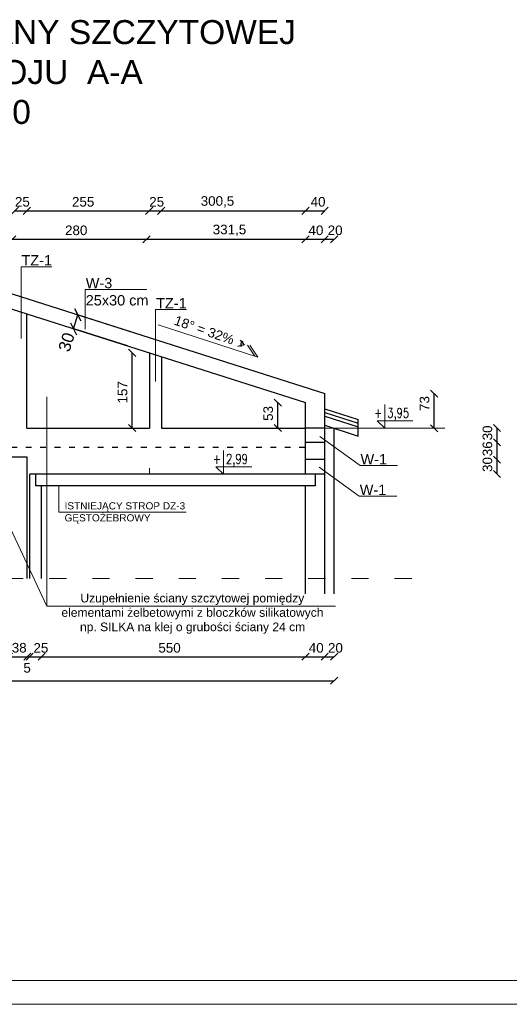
# Model space of a CAD drawing. Header units: millimetres. Extents: x 6528 to 149658, y 3342 to 12852.
# Tile 116 of 122: x 87123 to 88144, y 6029 to 8084. Entities that reach past the tile are written whole.
import ezdxf

# ---------------------------------------------------------------- set-up
doc = ezdxf.new("R2010")
doc.units = ezdxf.units.MM
doc.linetypes.add('ACAD_ISO03W100', pattern=[30, 12, -18])
doc.layers.add('&_opisy_100', color=51, linetype='Continuous', lineweight=20)
doc.layers.add('R-TAB', color=1, linetype='Continuous')
doc.styles.add('Romans', font='romans.shx', dxfattribs={"width": 0.75})
doc.styles.get("Standard").update_dxf_attribs({"font": 'arial.ttf'})
doc.dimstyles.new('ISO-25', dxfattribs={"dimtxt": 2.5, "dimasz": 2.5, "dimexe": 1.25, "dimexo": 0.625, "dimtad": 1, "dimtxsty": 'Standard', "dimcen": 2.5, "dimadec": 0, "dimazin": 0, "dimtfac": 1, "dimtmove": 0, "dimatfit": 3, "dimfxl": 1, "dimarcsym": 0})

# ---------------------------------------------------------------- blocks, each defined once
blk = doc.blocks.new('_Oblique')
at = {"color": 0, "linetype": 'ByBlock', "lineweight": -2}
blk.add_line((-0.5, -0.5), (0.5, 0.5), dxfattribs=at)
blk = doc.blocks.new('*D3194')
at = {"color": 0, "lineweight": -2, "transparency": 16777216}
blk.add_line((88118.2, 7201.9), (88118.2, 7231.9), dxfattribs=at)
at = {"layer": 'Defpoints', "color": 0, "transparency": 16777216}
for p in [(87758.8, 7231.9), (88118.2, 7231.9), (87758.8, 7201.9)]:
    blk.add_point(p, dxfattribs=at)
at = {"color": 0, "lineweight": -2, "transparency": 16777216, "xscale": 15, "yscale": 15, "zscale": 15}
for p, rotation in [((88118.2, 7231.9), 90), ((88118.2, 7201.9), 270)]:
    blk.add_blockref('_Oblique', p, dxfattribs=dict(at, rotation=rotation))
at = {"color": 0, "lineweight": 20, "transparency": 16777216, "insert": (88098.2, 7221.7), "char_height": 20, "attachment_point": 5, "rotation": 90}
blk.add_mtext('30', dxfattribs=at)
blk = doc.blocks.new('*D3195')
at = {"color": 0, "lineweight": -2, "transparency": 16777216}
blk.add_line((88118.2, 7165.9), (88118.2, 7201.9), dxfattribs=at)
at = {"layer": 'Defpoints', "color": 0, "transparency": 16777216}
for p in [(87758.8, 7201.9), (88118.2, 7201.9), (87758.8, 7165.9)]:
    blk.add_point(p, dxfattribs=at)
at = {"color": 0, "lineweight": -2, "transparency": 16777216, "xscale": 15, "yscale": 15, "zscale": 15}
for p, rotation in [((88118.2, 7201.9), 90), ((88118.2, 7165.9), 270)]:
    blk.add_blockref('_Oblique', p, dxfattribs=dict(at, rotation=rotation))
at = {"color": 0, "lineweight": 20, "transparency": 16777216, "insert": (88098.2, 7188.5), "char_height": 20, "attachment_point": 5, "rotation": 90}
blk.add_mtext('36', dxfattribs=at)
blk = doc.blocks.new('*D3196')
at = {"color": 0, "lineweight": -2, "transparency": 16777216}
blk.add_line((88118.2, 7135.9), (88118.2, 7165.9), dxfattribs=at)
at = {"layer": 'Defpoints', "color": 0, "transparency": 16777216}
for p in [(87758.8, 7165.9), (88118.2, 7165.9), (87758.8, 7135.9)]:
    blk.add_point(p, dxfattribs=at)
at = {"color": 0, "lineweight": -2, "transparency": 16777216, "xscale": 15, "yscale": 15, "zscale": 15}
for p, rotation in [((88118.2, 7165.9), 90), ((88118.2, 7135.9), 270)]:
    blk.add_blockref('_Oblique', p, dxfattribs=dict(at, rotation=rotation))
at = {"color": 0, "lineweight": 20, "transparency": 16777216, "insert": (88098.2, 7155.7), "char_height": 20, "attachment_point": 5, "rotation": 90}
blk.add_mtext('30', dxfattribs=at)
blk = doc.blocks.new('*D3150')
at = {"color": 0, "lineweight": -2, "transparency": 16777216}
blk.add_line((87107.3, 7625.7), (87387.3, 7625.7), dxfattribs=at)
at = {"layer": 'Defpoints', "color": 0, "transparency": 16777216}
for p in [(87387.3, 7625.7), (87107.3, 7515.4), (87387.3, 7515.4)]:
    blk.add_point(p, dxfattribs=at)
at = {"color": 0, "lineweight": -2, "transparency": 16777216, "xscale": 15, "yscale": 15, "zscale": 15, "rotation": 180}
blk.add_blockref('_Oblique', (87107.3, 7625.7), dxfattribs=at)
at = {"color": 0, "lineweight": -2, "transparency": 16777216, "xscale": 15, "yscale": 15, "zscale": 15}
blk.add_blockref('_Oblique', (87387.3, 7625.7), dxfattribs=at)
at = {"color": 0, "lineweight": 20, "transparency": 16777216, "insert": (87240.8, 7644.4), "char_height": 20, "attachment_point": 5}
blk.add_mtext('280', dxfattribs=at)
blk = doc.blocks.new('*D3151')
at = {"color": 0, "lineweight": -2, "transparency": 16777216}
blk.add_line((87387.3, 7625.7), (87718.8, 7625.7), dxfattribs=at)
at = {"layer": 'Defpoints', "color": 0, "transparency": 16777216}
for p in [(87718.8, 7625.7), (87387.3, 7515.4), (87718.8, 7274.5)]:
    blk.add_point(p, dxfattribs=at)
at = {"color": 0, "lineweight": -2, "transparency": 16777216, "xscale": 15, "yscale": 15, "zscale": 15, "rotation": 180}
blk.add_blockref('_Oblique', (87387.3, 7625.7), dxfattribs=at)
at = {"color": 0, "lineweight": -2, "transparency": 16777216, "xscale": 15, "yscale": 15, "zscale": 15}
blk.add_blockref('_Oblique', (87718.8, 7625.7), dxfattribs=at)
at = {"color": 0, "lineweight": 20, "transparency": 16777216, "insert": (87560.4, 7644.4), "char_height": 20, "attachment_point": 5}
blk.add_mtext('331,5', dxfattribs=at)
blk = doc.blocks.new('*D3152')
at = {"color": 0, "lineweight": -2, "transparency": 16777216}
blk.add_line((87718.8, 7625.7), (87758.8, 7625.7), dxfattribs=at)
at = {"layer": 'Defpoints', "color": 0, "transparency": 16777216}
for p in [(87758.8, 7625.7), (87718.8, 7274.5), (87758.8, 7274.5)]:
    blk.add_point(p, dxfattribs=at)
at = {"color": 0, "lineweight": -2, "transparency": 16777216, "xscale": 15, "yscale": 15, "zscale": 15, "rotation": 180}
blk.add_blockref('_Oblique', (87718.8, 7625.7), dxfattribs=at)
at = {"color": 0, "lineweight": -2, "transparency": 16777216, "xscale": 15, "yscale": 15, "zscale": 15}
blk.add_blockref('_Oblique', (87758.8, 7625.7), dxfattribs=at)
at = {"color": 0, "lineweight": 20, "transparency": 16777216, "insert": (87740.6, 7644.4), "char_height": 20, "attachment_point": 5}
blk.add_mtext('40', dxfattribs=at)
blk = doc.blocks.new('*D3153')
at = {"color": 0, "lineweight": -2, "transparency": 16777216}
blk.add_line((87758.8, 7625.7), (87778.8, 7625.7), dxfattribs=at)
at = {"layer": 'Defpoints', "color": 0, "transparency": 16777216}
for p in [(87778.8, 7625.7), (87758.8, 7274.5), (87778.8, 7273.8)]:
    blk.add_point(p, dxfattribs=at)
at = {"color": 0, "lineweight": -2, "transparency": 16777216, "xscale": 15, "yscale": 15, "zscale": 15, "rotation": 180}
blk.add_blockref('_Oblique', (87758.8, 7625.7), dxfattribs=at)
at = {"color": 0, "lineweight": -2, "transparency": 16777216, "xscale": 15, "yscale": 15, "zscale": 15}
blk.add_blockref('_Oblique', (87778.8, 7625.7), dxfattribs=at)
at = {"color": 0, "lineweight": 20, "transparency": 16777216, "insert": (87780.6, 7644.4), "char_height": 20, "attachment_point": 5}
blk.add_mtext('20', dxfattribs=at)
blk = doc.blocks.new('*D3159')
at = {"color": 0, "lineweight": -2, "transparency": 16777216}
blk.add_line((87100.8, 6754.5), (87138.8, 6754.5), dxfattribs=at)
at = {"layer": 'Defpoints', "color": 0, "transparency": 16777216}
for p in [(87100.8, 6882.1), (87138.8, 6882.1), (87138.8, 6754.5)]:
    blk.add_point(p, dxfattribs=at)
at = {"color": 0, "lineweight": -2, "transparency": 16777216, "xscale": 15, "yscale": 15, "zscale": 15, "rotation": 180}
blk.add_blockref('_Oblique', (87100.8, 6754.5), dxfattribs=at)
at = {"color": 0, "lineweight": -2, "transparency": 16777216, "xscale": 15, "yscale": 15, "zscale": 15}
blk.add_blockref('_Oblique', (87138.8, 6754.5), dxfattribs=at)
at = {"color": 0, "lineweight": 20, "transparency": 16777216, "insert": (87122, 6773.2), "char_height": 20, "attachment_point": 5}
blk.add_mtext('38', dxfattribs=at)
blk = doc.blocks.new('*D3160')
at = {"color": 0, "lineweight": -2, "transparency": 16777216}
blk.add_line((87138.8, 6754.5), (87143.8, 6754.5), dxfattribs=at)
at = {"layer": 'Defpoints', "color": 0, "transparency": 16777216}
for p in [(87138.8, 6882.1), (87143.8, 6882.1), (87143.8, 6754.5)]:
    blk.add_point(p, dxfattribs=at)
at = {"color": 0, "lineweight": -2, "transparency": 16777216, "xscale": 15, "yscale": 15, "zscale": 15, "rotation": 180}
blk.add_blockref('_Oblique', (87138.8, 6754.5), dxfattribs=at)
at = {"color": 0, "lineweight": -2, "transparency": 16777216, "xscale": 15, "yscale": 15, "zscale": 15}
blk.add_blockref('_Oblique', (87143.8, 6754.5), dxfattribs=at)
at = {"color": 0, "lineweight": 20, "transparency": 16777216, "insert": (87138.5, 6731.1), "char_height": 20, "attachment_point": 5}
blk.add_mtext('5', dxfattribs=at)
blk = doc.blocks.new('*D3161')
at = {"color": 0, "lineweight": -2, "transparency": 16777216}
blk.add_line((87143.8, 6754.5), (87168.8, 6754.5), dxfattribs=at)
at = {"layer": 'Defpoints', "color": 0, "transparency": 16777216}
for p in [(87143.8, 6882.1), (87168.8, 6882.1), (87168.8, 6754.5)]:
    blk.add_point(p, dxfattribs=at)
at = {"color": 0, "lineweight": -2, "transparency": 16777216, "xscale": 15, "yscale": 15, "zscale": 15, "rotation": 180}
blk.add_blockref('_Oblique', (87143.8, 6754.5), dxfattribs=at)
at = {"color": 0, "lineweight": -2, "transparency": 16777216, "xscale": 15, "yscale": 15, "zscale": 15}
blk.add_blockref('_Oblique', (87168.8, 6754.5), dxfattribs=at)
at = {"color": 0, "lineweight": 20, "transparency": 16777216, "insert": (87167.2, 6772.9), "char_height": 20, "attachment_point": 5}
blk.add_mtext('25', dxfattribs=at)
blk = doc.blocks.new('*D3162')
at = {"color": 0, "lineweight": -2, "transparency": 16777216}
blk.add_line((87168.8, 6754.5), (87718.8, 6754.5), dxfattribs=at)
at = {"layer": 'Defpoints', "color": 0, "transparency": 16777216}
for p in [(87168.8, 6882.1), (87718.8, 6882.1), (87718.8, 6754.5)]:
    blk.add_point(p, dxfattribs=at)
at = {"color": 0, "lineweight": -2, "transparency": 16777216, "xscale": 15, "yscale": 15, "zscale": 15, "rotation": 180}
blk.add_blockref('_Oblique', (87168.8, 6754.5), dxfattribs=at)
at = {"color": 0, "lineweight": -2, "transparency": 16777216, "xscale": 15, "yscale": 15, "zscale": 15}
blk.add_blockref('_Oblique', (87718.8, 6754.5), dxfattribs=at)
at = {"color": 0, "lineweight": 20, "transparency": 16777216, "insert": (87435.4, 6772.9), "char_height": 20, "attachment_point": 5}
blk.add_mtext('550', dxfattribs=at)
blk = doc.blocks.new('*D3163')
at = {"color": 0, "lineweight": -2, "transparency": 16777216}
blk.add_line((87718.8, 6754.5), (87758.8, 6754.5), dxfattribs=at)
at = {"layer": 'Defpoints', "color": 0, "transparency": 16777216}
for p in [(87718.8, 6882.1), (87758.8, 6882.1), (87758.8, 6754.5)]:
    blk.add_point(p, dxfattribs=at)
at = {"color": 0, "lineweight": -2, "transparency": 16777216, "xscale": 15, "yscale": 15, "zscale": 15, "rotation": 180}
blk.add_blockref('_Oblique', (87718.8, 6754.5), dxfattribs=at)
at = {"color": 0, "lineweight": -2, "transparency": 16777216, "xscale": 15, "yscale": 15, "zscale": 15}
blk.add_blockref('_Oblique', (87758.8, 6754.5), dxfattribs=at)
at = {"color": 0, "lineweight": 20, "transparency": 16777216, "insert": (87741.2, 6772.9), "char_height": 20, "attachment_point": 5}
blk.add_mtext('40', dxfattribs=at)
blk = doc.blocks.new('*D3164')
at = {"color": 0, "lineweight": -2, "transparency": 16777216}
blk.add_line((87758.8, 6754.5), (87778.8, 6754.5), dxfattribs=at)
at = {"layer": 'Defpoints', "color": 0, "transparency": 16777216}
for p in [(87758.8, 6882.1), (87778.8, 6882.1), (87778.8, 6754.5)]:
    blk.add_point(p, dxfattribs=at)
at = {"color": 0, "lineweight": -2, "transparency": 16777216, "xscale": 15, "yscale": 15, "zscale": 15, "rotation": 180}
blk.add_blockref('_Oblique', (87758.8, 6754.5), dxfattribs=at)
at = {"color": 0, "lineweight": -2, "transparency": 16777216, "xscale": 15, "yscale": 15, "zscale": 15}
blk.add_blockref('_Oblique', (87778.8, 6754.5), dxfattribs=at)
at = {"color": 0, "lineweight": 20, "transparency": 16777216, "insert": (87781.2, 6772.9), "char_height": 20, "attachment_point": 5}
blk.add_mtext('20', dxfattribs=at)
blk = doc.blocks.new('*D3165')
at = {"color": 0, "lineweight": -2, "transparency": 16777216}
blk.add_line((86175.8, 6704.5), (87778.8, 6704.5), dxfattribs=at)
at = {"layer": 'Defpoints', "color": 0, "transparency": 16777216}
for p in [(86175.8, 6882.1), (87778.8, 6882.1), (87778.8, 6704.5)]:
    blk.add_point(p, dxfattribs=at)
at = {"color": 0, "lineweight": -2, "transparency": 16777216, "xscale": 15, "yscale": 15, "zscale": 15, "rotation": 180}
blk.add_blockref('_Oblique', (86175.8, 6704.5), dxfattribs=at)
at = {"color": 0, "lineweight": -2, "transparency": 16777216, "xscale": 15, "yscale": 15, "zscale": 15}
blk.add_blockref('_Oblique', (87778.8, 6704.5), dxfattribs=at)
at = {"color": 0, "lineweight": 20, "transparency": 16777216, "insert": (86994.6, 6722.9), "char_height": 20, "attachment_point": 5}
blk.add_mtext('1603', dxfattribs=at)
blk = doc.blocks.new('*D3172')
at = {"color": 0, "lineweight": -2, "transparency": 16777216}
blk.add_line((87112.9, 7685.3), (87137.9, 7685.3), dxfattribs=at)
at = {"layer": 'Defpoints', "color": 0, "transparency": 16777216}
for p in [(87137.9, 7685.3), (87112.9, 7380.8), (87137.9, 7388.8)]:
    blk.add_point(p, dxfattribs=at)
at = {"color": 0, "lineweight": -2, "transparency": 16777216, "xscale": 15, "yscale": 15, "zscale": 15, "rotation": 180}
blk.add_blockref('_Oblique', (87112.9, 7685.3), dxfattribs=at)
at = {"color": 0, "lineweight": -2, "transparency": 16777216, "xscale": 15, "yscale": 15, "zscale": 15}
blk.add_blockref('_Oblique', (87137.9, 7685.3), dxfattribs=at)
at = {"color": 0, "lineweight": 20, "transparency": 16777216, "insert": (87128.6, 7703.9), "char_height": 20, "attachment_point": 5}
blk.add_mtext('25', dxfattribs=at)
blk = doc.blocks.new('*D3173')
at = {"color": 0, "lineweight": -2, "transparency": 16777216}
blk.add_line((87137.9, 7685.3), (87392.9, 7685.3), dxfattribs=at)
at = {"layer": 'Defpoints', "color": 0, "transparency": 16777216}
for p in [(87392.9, 7685.3), (87392.9, 7470.2), (87137.9, 7388.8)]:
    blk.add_point(p, dxfattribs=at)
at = {"color": 0, "lineweight": -2, "transparency": 16777216, "xscale": 15, "yscale": 15, "zscale": 15, "rotation": 180}
blk.add_blockref('_Oblique', (87137.9, 7685.3), dxfattribs=at)
at = {"color": 0, "lineweight": -2, "transparency": 16777216, "xscale": 15, "yscale": 15, "zscale": 15}
blk.add_blockref('_Oblique', (87392.9, 7685.3), dxfattribs=at)
at = {"color": 0, "lineweight": 20, "transparency": 16777216, "insert": (87255.3, 7703.9), "char_height": 20, "attachment_point": 5}
blk.add_mtext('255', dxfattribs=at)
blk = doc.blocks.new('*D3174')
at = {"color": 0, "lineweight": -2, "transparency": 16777216}
blk.add_line((87392.9, 7685.3), (87417.9, 7685.3), dxfattribs=at)
at = {"layer": 'Defpoints', "color": 0, "transparency": 16777216}
for p in [(87417.9, 7685.3), (87392.9, 7380.8), (87417.9, 7388.8)]:
    blk.add_point(p, dxfattribs=at)
at = {"color": 0, "lineweight": -2, "transparency": 16777216, "xscale": 15, "yscale": 15, "zscale": 15, "rotation": 180}
blk.add_blockref('_Oblique', (87392.9, 7685.3), dxfattribs=at)
at = {"color": 0, "lineweight": -2, "transparency": 16777216, "xscale": 15, "yscale": 15, "zscale": 15}
blk.add_blockref('_Oblique', (87417.9, 7685.3), dxfattribs=at)
at = {"color": 0, "lineweight": 20, "transparency": 16777216, "insert": (87408.6, 7703.9), "char_height": 20, "attachment_point": 5}
blk.add_mtext('25', dxfattribs=at)
blk = doc.blocks.new('*D3175')
at = {"color": 0, "lineweight": -2, "transparency": 16777216}
blk.add_line((87417.9, 7685.3), (87718.8, 7685.3), dxfattribs=at)
at = {"layer": 'Defpoints', "color": 0, "transparency": 16777216}
for p in [(87718.8, 7685.3), (87417.9, 7388.8), (87718.8, 7284.9)]:
    blk.add_point(p, dxfattribs=at)
at = {"color": 0, "lineweight": -2, "transparency": 16777216, "xscale": 15, "yscale": 15, "zscale": 15, "rotation": 180}
blk.add_blockref('_Oblique', (87417.9, 7685.3), dxfattribs=at)
at = {"color": 0, "lineweight": -2, "transparency": 16777216, "xscale": 15, "yscale": 15, "zscale": 15}
blk.add_blockref('_Oblique', (87718.8, 7685.3), dxfattribs=at)
at = {"color": 0, "lineweight": 20, "transparency": 16777216, "insert": (87535.3, 7703.9), "char_height": 20, "attachment_point": 5}
blk.add_mtext('300,5', dxfattribs=at)
blk = doc.blocks.new('*D3176')
at = {"color": 0, "lineweight": -2, "transparency": 16777216}
blk.add_line((87718.8, 7685.3), (87758.8, 7685.3), dxfattribs=at)
at = {"layer": 'Defpoints', "color": 0, "transparency": 16777216}
for p in [(87758.8, 7685.3), (87758.8, 7303.7), (87718.8, 7284.9)]:
    blk.add_point(p, dxfattribs=at)
at = {"color": 0, "lineweight": -2, "transparency": 16777216, "xscale": 15, "yscale": 15, "zscale": 15, "rotation": 180}
blk.add_blockref('_Oblique', (87718.8, 7685.3), dxfattribs=at)
at = {"color": 0, "lineweight": -2, "transparency": 16777216, "xscale": 15, "yscale": 15, "zscale": 15}
blk.add_blockref('_Oblique', (87758.8, 7685.3), dxfattribs=at)
at = {"color": 0, "lineweight": 20, "transparency": 16777216, "insert": (87745, 7703.9), "char_height": 20, "attachment_point": 5}
blk.add_mtext('40', dxfattribs=at)
blk = doc.blocks.new('*D3182')
at = {"color": 0, "lineweight": -2, "transparency": 16777216}
blk.add_line((87357.5, 7231.9), (87357.5, 7388.8), dxfattribs=at)
at = {"layer": 'Defpoints', "color": 0, "transparency": 16777216}
for p in [(87294.1, 7388.8), (87357.5, 7388.8), (87294.1, 7231.9)]:
    blk.add_point(p, dxfattribs=at)
at = {"color": 0, "lineweight": -2, "transparency": 16777216, "xscale": 15, "yscale": 15, "zscale": 15}
for p, rotation in [((87357.5, 7388.8), 90), ((87357.5, 7231.9), 270)]:
    blk.add_blockref('_Oblique', p, dxfattribs=dict(at, rotation=rotation))
at = {"color": 0, "transparency": 16777216, "insert": (87337.5, 7306.4), "char_height": 20, "attachment_point": 5, "rotation": 90}
blk.add_mtext('157', dxfattribs=at)
blk = doc.blocks.new('*D3183')
at = {"color": 0, "lineweight": -2, "transparency": 16777216}
blk.add_line((87661.1, 7231.9), (87661.1, 7284.9), dxfattribs=at)
at = {"layer": 'Defpoints', "color": 0, "transparency": 16777216}
for p in [(87661.1, 7284.9), (87718.8, 7284.9), (87597.7, 7231.9)]:
    blk.add_point(p, dxfattribs=at)
at = {"color": 0, "lineweight": -2, "transparency": 16777216, "xscale": 15, "yscale": 15, "zscale": 15}
for p, rotation in [((87661.1, 7284.9), 90), ((87661.1, 7231.9), 270)]:
    blk.add_blockref('_Oblique', p, dxfattribs=dict(at, rotation=rotation))
at = {"color": 0, "transparency": 16777216, "insert": (87641.1, 7262.3), "char_height": 20, "attachment_point": 5, "rotation": 90}
blk.add_mtext('53', dxfattribs=at)
blk = doc.blocks.new('*D3184')
at = {"color": 0, "lineweight": -2, "transparency": 16777216}
blk.add_line((87987, 7231.1), (87987, 7303.7), dxfattribs=at)
at = {"layer": 'Defpoints', "color": 0, "transparency": 16777216}
for p in [(87987, 7303.7), (88091.9, 7303.7), (88091.9, 7231.1)]:
    blk.add_point(p, dxfattribs=at)
at = {"color": 0, "lineweight": -2, "transparency": 16777216, "xscale": 15, "yscale": 15, "zscale": 15}
for p, rotation in [((87987, 7303.7), 90), ((87987, 7231.1), 270)]:
    blk.add_blockref('_Oblique', p, dxfattribs=dict(at, rotation=rotation))
at = {"color": 0, "transparency": 16777216, "insert": (87967, 7283), "char_height": 20, "attachment_point": 5, "rotation": 90}
blk.add_mtext('73', dxfattribs=at)
blk = doc.blocks.new('*D3185')
at = {"color": 0, "lineweight": -2, "transparency": 16777216}
for p, q in [((87235.2, 7439.2), (87244.4, 7467.8)), ((87356.6, 7432), (87243.2, 7468.2)), ((87347.5, 7403.4), (87234.1, 7439.6))]:
    blk.add_line(p, q, dxfattribs=at)
at = {"layer": 'Defpoints', "color": 0, "transparency": 16777216}
for p in [(87244.4, 7467.8), (87357.2, 7431.8), (87348.1, 7403.2)]:
    blk.add_point(p, dxfattribs=at)
at = {"color": 0, "lineweight": -2, "transparency": 16777216, "xscale": 20, "yscale": 20, "zscale": 20}
for p, rotation in [((87244.4, 7467.8), 72.30175112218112), ((87235.2, 7439.2), 252.3017511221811)]:
    blk.add_blockref('_Oblique', p, dxfattribs=dict(at, rotation=rotation))
at = {"color": 0, "lineweight": 20, "transparency": 16777216, "insert": (87220.6, 7411.3), "char_height": 25, "attachment_point": 5, "rotation": 72.3018}
blk.add_mtext('30', dxfattribs=at)

msp = doc.modelspace()

# ---------------------------------------------------------------- linework, layer by layer
at = {"layer": '&_opisy_100', "color": 0}
for points in [[(87884.081, 7280.901), (87884.081, 7231.904), (87868.018, 7246.937), (87942.889, 7246.937)], [(87884.081, 7280.901), (87884.081, 7231.904), (87868.018, 7246.937), (87942.889, 7246.937)], [(87547.977, 7184.901), (87547.977, 7135.904), (87531.914, 7150.937), (87606.784, 7150.937)], [(87547.977, 7184.901), (87547.977, 7135.904), (87531.914, 7150.937), (87606.784, 7150.937)]]:
    msp.add_lwpolyline(points, dxfattribs=at)
at = {"lineweight": 0}
for p, q in [((87125.742, 7568.521), (87190.016, 7568.538)), ((87259.786, 7521.089), (87388.334, 7521.124)), ((87406.472, 7478.938), (87470.746, 7478.955)), ((87619.265, 7379.809), (87411.765, 7447.23)), ((87612.933, 7381.867), (87597.891, 7405.097)), ((87619.265, 7379.809), (87602.891, 7405.097)), ((87832.619, 7153.303), (87749.028, 7213.997)), ((87758.818, 7231.904), (88009.345, 7231.904)), ((87138.818, 7135.904), (87138.818, 7170.904)), ((87832.619, 7153.303), (87910.745, 7153.338)), ((87393.58, 7135.904), (87393.58, 7147.904)), ((87831.005, 7089.582), (87747.414, 7150.276)), ((87831.005, 7089.582), (87909.13, 7089.617)), ((90751.303, 6079.067), (84911.303, 6079.067)), ((90801.303, 6029.067), (84861.303, 6029.067))]:
    msp.add_line(p, q, dxfattribs=at)
at = {"lineweight": 20}
for p, q in [((87125.742, 7568.521), (87125.742, 7418.868)), ((87259.786, 7521.089), (87259.786, 7437.911)), ((87406.472, 7478.938), (87406.472, 7329.285)), ((87179.336, 6859.855), (87179.336, 7296.709)), ((87179.336, 6859.855), (86976.617, 7293.019)), ((87204.876, 7056.562), (87204.876, 7110.904)), ((87204.876, 7056.562), (87470.332, 7056.562)), ((87179.336, 6859.855), (87781.732, 6859.855))]:
    msp.add_line(p, q, dxfattribs=at)
at = {"lineweight": 30}
for p, q in [((86977.318, 7553.034), (87758.818, 7303.652)), ((86977.318, 7521.544), (87718.818, 7284.926)), ((87137.85, 7231.904), (87137.85, 7470.317)), ((87591.768, 7405.435), (87577.964, 7402.081)), ((87591.768, 7405.435), (87583.09, 7415.275)), ((87393.58, 7388.711), (87393.58, 7231.904)), ((87418.58, 7380.734), (87418.58, 7231.904)), ((87758.818, 6885.927), (87758.818, 7303.652)), ((87718.818, 7135.904), (87718.818, 7284.926)), ((87758.818, 7272.162), (87828.818, 7249.824)), ((87758.818, 7264.289), (87828.818, 7241.951)), ((87758.818, 7256.416), (87828.818, 7234.079)), ((87758.818, 7237.522), (87828.818, 7215.185)), ((87828.818, 7215.185), (87828.818, 7249.824)), ((87828.818, 7215.185), (87828.818, 7249.824)), ((87137.85, 7231.904), (87393.58, 7231.904)), ((87418.58, 7231.904), (87718.818, 7231.904)), ((87758.818, 7231.904), (87718.818, 7231.904)), ((87778.818, 6885.927), (87778.818, 7231.904)), ((87758.818, 7201.904), (87718.818, 7201.904)), ((87138.818, 7170.904), (87100.818, 7170.904)), ((87138.818, 6917.571), (87138.818, 7170.904)), ((87758.818, 7165.904), (87718.818, 7165.904)), ((87143.818, 6917.571), (87143.818, 7135.904)), ((87738.818, 7135.904), (87143.818, 7135.904)), ((87156.318, 7110.904), (87156.318, 7135.904)), ((87758.818, 7135.904), (87718.818, 7135.904)), ((87738.818, 7135.904), (87738.818, 7110.904)), ((87738.818, 7110.904), (87156.318, 7110.904)), ((87168.818, 6917.571), (87168.818, 7110.904)), ((87718.818, 6885.927), (87718.818, 7110.904))]:
    msp.add_line(p, q, dxfattribs=at)
at = {"linetype": 'ACAD_ISO03W100', "lineweight": 30}
msp.add_line((86235.818, 7191.904), (87718.818, 7191.904), dxfattribs=at)
at = {"linetype": 'ACAD_ISO03W100', "lineweight": 0, "ltscale": 3}
msp.add_line((85834.49, 6917.571), (87969.393, 6917.571), dxfattribs=at)
at = {"lineweight": 30}
msp.add_arc((87591.768, 7405.435), 8.05, 116.836807, 206.836822, dxfattribs=at)

# ---------------------------------------------------------------- texts
at = {"layer": '&_opisy_100', "color": 0, "char_height": 20.25, "width": 420.63828, "attachment_point": 1, "rotation": 359.999998, "style": 'Romans'}
for s, insert in [('\\A1;+ 3,95', (87861.895, 7273.596)), ('\\A1;+ 2,99', (87525.79, 7177.596))]:
    msp.add_mtext(s, dxfattribs=dict(at, insert=insert))
at = {"insert": (87572.468, 7424.301), "char_height": 20, "attachment_point": 3, "rotation": 340.718583}
msp.add_mtext_dynamic_manual_height_columns('18%%D = 32%', width=202.64367, gutter_width=12.5, heights=[0], dxfattribs=at)
at = {"attachment_point": 1}
for s, width, insert, char_height in [('\\A1;ISTNIEJĄCY STROP DZ-3\\PGĘSTOŻEBROWY ', 305.42201, (87216.585, 7076.953), 15), ('\\pi68.14037;Uzupełnienie ściany szczytowej pomiędzy \\P\\pi28.54897;elementami żelbetowymi z bloczków silikatowych \\P\\pi67.26861;np. SILKA na klej o grubości ściany 24 cm', 600.89193, (87181.444, 6885.875), 18)]:
    msp.add_mtext_dynamic_manual_height_columns(s, width=width, gutter_width=12.5, heights=[0], dxfattribs=dict(at, insert=insert, char_height=char_height))
at = {"layer": 'R-TAB', "color": 0, "ltscale": 24, "attachment_point": 1}
for s, insert, char_height, width in [('\\pi79.84265;KONSTRUKCJA ŚCIANY SZCZYTOWEJ \\P\\pi389.30718;W PRZEKROJU  A-A\\P\\pi625.3065; 1:100', (86326.847, 8083.239), 50, 1441.47248), ('TZ-1', (87126.669, 7592.699), 21.6, 490.72064), ('W-3\\P25x30 cm', (87260.713, 7545.268), 21.6, 490.72064), ('TZ-1', (87407.399, 7503.116), 21.6, 490.72064), ('W-1', (87833.547, 7177.482), 21.6, 490.72064), ('W-1', (87831.932, 7113.761), 21.6, 490.72064)]:
    msp.add_mtext(s, dxfattribs=dict(at, insert=insert, char_height=char_height, width=width))

# ---------------------------------------------------------------- dimensions: what is measured, and where the dimension line sits
at = {"lineweight": 20}
for base, p1, p2, text, picture, middle in [((87137.86, 7685.266), (87112.85, 7380.809), (87137.86, 7388.789), '25', '*D3172', (87128.607, 7703.94)), ((87417.875, 7685.266), (87392.865, 7380.809), (87417.875, 7388.789), '25', '*D3174', (87408.622, 7703.94)), ((87718.818, 7685.266), (87417.875, 7388.789), (87718.818, 7284.926), '300,5', '*D3175', (87535.344, 7703.94)), ((87758.818, 7685.266), (87718.818, 7284.926), (87758.818, 7303.652), '40', '*D3176', (87745.028, 7703.94))]:
    dim = msp.add_linear_dim(base=base, p1=p1, p2=p2, text=text, dimstyle='ISO-25', override={"dimtxt": 20, "dimasz": 15, "dimblk1": 'Oblique', "dimblk2": 'Oblique', "dimsah": 1, "dimse1": 1, "dimse2": 1, "dimtmove": 2}, dxfattribs=at)
    dim.commit()
    dim.dimension.update_dxf_attribs({"geometry": picture, "text_midpoint": middle, "dimtype": 160})
for base, p1, p2, picture, middle in [((87392.8646, 7685.2658), (87137.8604, 7388.7894), (87392.8646, 7470.1631), '*D3173', (87255.3301, 7703.9395)), ((87387.318, 7625.727), (87107.318, 7515.359), (87387.318, 7515.359), '*D3150', (87240.85, 7644.401)), ((87718.818, 7625.727), (87387.318, 7515.359), (87718.818, 7274.53), '*D3151', (87560.433, 7644.401)), ((87758.818, 7625.727), (87718.818, 7274.53), (87758.818, 7274.53), '*D3152', (87740.561, 7644.401)), ((87778.818, 7625.727), (87758.818, 7274.53), (87778.818, 7273.766), '*D3153', (87780.561, 7644.401)), ((87778.818, 6704.515), (86175.818, 6882.065), (87778.818, 6882.065), '*D3165', (86994.574, 6722.941)), ((87138.818, 6754.515), (87100.818, 6882.065), (87138.818, 6882.065), '*D3159', (87122.021, 6773.189)), ((87143.818, 6754.515), (87138.818, 6882.065), (87143.818, 6882.065), '*D3160', (87138.483, 6731.137)), ((87168.818, 6754.515), (87143.818, 6882.065), (87168.818, 6882.065), '*D3161', (87167.158, 6772.941)), ((87718.818, 6754.515), (87168.818, 6882.065), (87718.818, 6882.065), '*D3162', (87435.362, 6772.941)), ((87758.818, 6754.515), (87718.818, 6882.065), (87758.818, 6882.065), '*D3163', (87741.195, 6772.941)), ((87778.818, 6754.515), (87758.818, 6882.065), (87778.818, 6882.065), '*D3164', (87781.195, 6772.941))]:
    dim = msp.add_linear_dim(base=base, p1=p1, p2=p2, dimstyle='ISO-25', override={"dimtxt": 20, "dimasz": 15, "dimblk1": 'Oblique', "dimblk2": 'Oblique', "dimsah": 1, "dimse1": 1, "dimse2": 1, "dimtmove": 2}, dxfattribs=at)
    dim.commit()
    dim.dimension.update_dxf_attribs({"geometry": picture, "text_midpoint": middle, "dimtype": 160})
for base, p1, p2, angle, override, picture, middle, dimtype in [((87244.363, 7467.818), (87348.068, 7403.235), (87357.188, 7431.815), 72.301751, {"dimtxt": 25, "dimasz": 20, "dimblk1": 'Oblique', "dimblk2": 'Oblique', "dimsah": 1, "dimtmove": 2}, '*D3185', (87220.635, 7411.289), 161), ((88118.236, 7231.904), (87758.818, 7201.904), (87758.818, 7231.904), 90, {"dimtxt": 20, "dimasz": 15, "dimdec": 0, "dimblk1": 'Oblique', "dimblk2": 'Oblique', "dimsah": 1, "dimse1": 1, "dimse2": 1, "dimtmove": 2}, '*D3194', (88098.246, 7221.702), 160), ((88118.236, 7201.904), (87758.818, 7165.904), (87758.818, 7201.904), 90, {"dimtxt": 20, "dimasz": 15, "dimdec": 0, "dimblk1": 'Oblique', "dimblk2": 'Oblique', "dimsah": 1, "dimse1": 1, "dimse2": 1, "dimtmove": 2}, '*D3195', (88098.246, 7188.504), 160), ((88118.236, 7165.904), (87758.818, 7135.904), (87758.818, 7165.904), 90, {"dimtxt": 20, "dimasz": 15, "dimdec": 0, "dimblk1": 'Oblique', "dimblk2": 'Oblique', "dimsah": 1, "dimse1": 1, "dimse2": 1, "dimtmove": 2}, '*D3196', (88098.246, 7155.702), 160)]:
    dim = msp.add_linear_dim(base=base, p1=p1, p2=p2, angle=angle, dimstyle='ISO-25', override=override, dxfattribs=at)
    dim.commit()
    dim.dimension.update_dxf_attribs({"geometry": picture, "text_midpoint": middle, "dimtype": dimtype})
for base, p1, p2, text, picture, middle in [((87357.529, 7388.789), (87294.111, 7231.904), (87294.111, 7388.789), '157', '*D3182', (87337.539, 7306.432)), ((87986.983, 7303.652), (88091.894, 7231.14), (88091.894, 7303.652), '73', '*D3184', (87966.993, 7282.955)), ((87661.115, 7284.926), (87597.697, 7231.904), (87718.818, 7284.926), '53', '*D3183', (87641.125, 7262.28))]:
    dim = msp.add_linear_dim(base=base, p1=p1, p2=p2, angle=90, text=text, dimstyle='ISO-25', override={"dimtxt": 20, "dimasz": 15, "dimblk1": 'Oblique', "dimblk2": 'Oblique', "dimsah": 1, "dimse1": 1, "dimse2": 1, "dimtmove": 2})
    dim.commit()
    dim.dimension.update_dxf_attribs({"geometry": picture, "text_midpoint": middle, "dimtype": 160})

doc.saveas('drawing.dxf')
